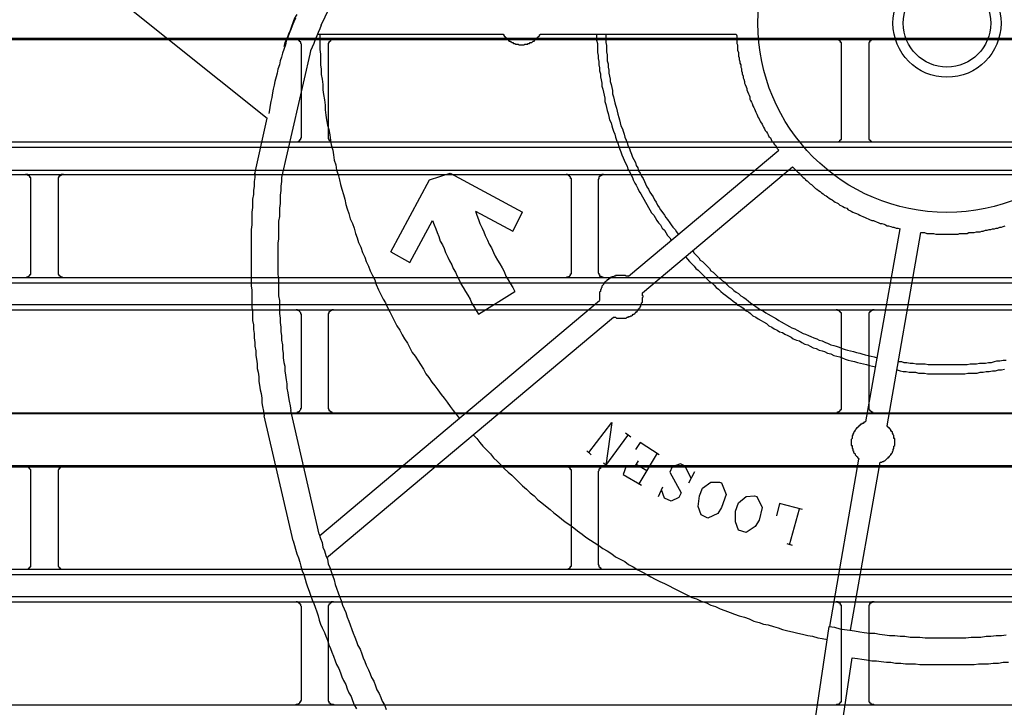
# Model space of a CAD drawing. Header units: millimetres. Extents: x 39871 to 53385, y 51832 to 57813.
# Tile 58 of 88: x 48523 to 48559, y 52730 to 52755. Entities that reach past the tile are written whole.
import ezdxf
from ezdxf import colors
from ezdxf.entities.mleader import LeaderData, LeaderLine
from ezdxf.math import Vec2, Vec3

# ---------------------------------------------------------------- set-up
doc = ezdxf.new("R2010")
doc.units = ezdxf.units.MM
doc.layers.add('AQUAREA', color=7, linetype='Continuous')
doc.layers.add('IS_KAN_OPIS', color=7, linetype='Continuous', lineweight=30)
doc.styles.add('ARIAL', font='ARIALN.TTF')

# ---------------------------------------------------------------- blocks, each defined once
blk = doc.blocks.new('SPLIT')
at = {"layer": 'AQUAREA'}
for points in [[(24440.675, -569.594), (24539.165, -648.203)], [(24544.135, -639.663), (24545.255, -637.283)], [(24541.755, -639.033), (24541.615, -639.383), (24541.475, -639.733), (24541.335, -640.083), (24541.195, -640.433), (24541.055, -640.783), (24540.915, -641.133), (24540.845, -641.483), (24540.705, -641.903), (24540.565, -642.253), (24540.495, -642.603), (24540.355, -642.953), (24540.285, -643.303), (24540.145, -643.723), (24540.075, -644.073), (24540.005, -644.423), (24539.865, -644.844), (24539.795, -645.194), (24539.725, -645.544), (24539.655, -645.894), (24539.585, -646.313), (24539.515, -646.663), (24539.445, -647.013), (24539.375, -647.433), (24539.305, -647.783)], [(24541.895, -638.683), (24541.685, -639.033), (24541.545, -639.383), (24541.405, -639.803), (24541.265, -640.153), (24541.125, -640.503), (24540.985, -640.923), (24540.775, -641.273), (24540.705, -641.623)], [(24544.135, -639.663), (24543.995, -640.013), (24543.855, -640.363), (24543.715, -640.644), (24543.575, -640.994), (24543.435, -641.344), (24543.295, -641.694), (24543.155, -642.044), (24543.085, -642.323)], [(24543.785, -640.503), (24560.795, -640.503)], [(24543.995, -640.503), (24543.995, -640.923), (24543.995, -641.413), (24543.995, -641.903), (24544.065, -642.323), (24544.065, -642.813), (24544.065, -643.303), (24544.135, -643.723), (24544.135, -644.213), (24544.205, -644.633), (24544.275, -645.123), (24544.275, -645.613), (24544.345, -646.033), (24544.415, -646.523), (24544.485, -647.013), (24544.485, -647.433), (24544.555, -647.923), (24544.625, -648.344), (24544.695, -648.833), (24544.835, -649.253), (24544.905, -649.744), (24544.975, -650.233), (24545.045, -650.653), (24545.185, -651.144), (24545.255, -651.563), (24545.325, -652.053), (24545.465, -652.473), (24545.535, -652.963), (24545.675, -653.383), (24545.815, -653.873), (24545.885, -654.294), (24546.025, -654.713), (24546.165, -655.203), (24546.305, -655.623), (24546.375, -656.113), (24546.515, -656.533), (24546.655, -656.953), (24546.795, -657.444), (24547.005, -657.863), (24547.145, -658.283), (24547.285, -658.773), (24547.425, -659.194), (24547.565, -659.613), (24547.775, -660.033), (24547.915, -660.523), (24548.125, -660.944), (24548.265, -661.363), (24548.475, -661.783), (24548.615, -662.203), (24548.825, -662.623), (24549.035, -663.044), (24549.175, -663.463), (24549.385, -663.953), (24549.595, -664.373), (24549.805, -664.794), (24550.015, -665.144), (24550.225, -665.563), (24550.435, -665.983), (24550.645, -666.403), (24550.855, -666.823), (24551.065, -667.244), (24551.345, -667.663), (24551.555, -668.083), (24551.765, -668.433), (24552.045, -668.853), (24552.255, -669.273), (24552.465, -669.694), (24552.745, -670.044), (24553.025, -670.463), (24553.235, -670.813), (24553.515, -671.233), (24553.725, -671.653), (24554.005, -672.003), (24554.285, -672.423), (24554.565, -672.773), (24554.845, -673.123), (24555.125, -673.544), (24555.405, -673.894), (24555.685, -674.244), (24555.965, -674.663), (24556.245, -675.013), (24556.525, -675.363), (24556.805, -675.713)], [(24560.795, -640.503), (24560.865, -640.503), (24560.865, -640.573), (24560.935, -640.644), (24560.935, -640.713), (24561.005, -640.713), (24561.005, -640.783), (24561.075, -640.783), (24561.075, -640.853), (24561.145, -640.853), (24561.145, -640.923), (24561.215, -640.923), (24561.215, -640.994), (24561.285, -640.994), (24561.285, -641.063), (24561.355, -641.063), (24561.355, -641.133), (24561.425, -641.133), (24561.495, -641.133), (24561.495, -641.203), (24561.565, -641.203), (24561.635, -641.273), (24561.705, -641.273), (24561.775, -641.344), (24561.845, -641.344), (24561.915, -641.344), (24561.985, -641.413), (24562.055, -641.413), (24562.125, -641.413), (24562.195, -641.413), (24562.265, -641.483), (24562.335, -641.483), (24562.405, -641.483), (24562.475, -641.483), (24562.545, -641.483), (24562.615, -641.483), (24562.685, -641.483), (24562.755, -641.483), (24562.825, -641.413), (24562.895, -641.413), (24562.965, -641.413), (24563.035, -641.413), (24563.105, -641.413), (24563.105, -641.344), (24563.175, -641.344), (24563.245, -641.344), (24563.315, -641.273), (24563.385, -641.273), (24563.455, -641.273), (24563.525, -641.203), (24563.595, -641.133), (24563.665, -641.133), (24563.735, -641.063), (24563.805, -640.994), (24563.875, -640.923), (24563.945, -640.853), (24564.015, -640.783), (24564.085, -640.713), (24564.155, -640.644), (24564.155, -640.573), (24564.225, -640.573), (24564.225, -640.503)], [(24564.225, -640.503), (24582.215, -640.503)], [(24569.405, -640.503), (24569.405, -640.783), (24569.405, -641.063), (24569.475, -641.344), (24569.475, -641.623), (24569.475, -641.903), (24569.475, -642.183), (24569.545, -642.463), (24569.545, -642.744), (24569.615, -643.023), (24569.615, -643.303), (24569.685, -643.583), (24569.685, -643.863), (24569.755, -644.144), (24569.755, -644.423), (24569.825, -644.703), (24569.895, -644.983), (24569.895, -645.263), (24569.965, -645.544), (24570.035, -645.823), (24570.105, -646.103), (24570.175, -646.383), (24570.175, -646.663), (24570.245, -646.944), (24570.315, -647.223), (24570.385, -647.503), (24570.455, -647.783), (24570.525, -648.063), (24570.595, -648.344), (24570.735, -648.623), (24570.805, -648.903), (24570.875, -649.113), (24570.945, -649.394), (24571.085, -649.673), (24571.155, -649.953), (24571.225, -650.233), (24571.365, -650.513), (24571.435, -650.794), (24571.505, -651.003), (24571.645, -651.283), (24571.715, -651.563), (24571.855, -651.844), (24571.925, -652.053), (24572.065, -652.333), (24572.205, -652.613), (24572.275, -652.894), (24572.415, -653.103), (24572.555, -653.383), (24572.695, -653.663), (24572.765, -653.873), (24572.905, -654.153), (24573.045, -654.363), (24573.185, -654.644), (24573.325, -654.923), (24573.465, -655.133), (24573.605, -655.413), (24573.745, -655.623), (24573.885, -655.903), (24574.025, -656.113), (24574.165, -656.394), (24574.305, -656.603), (24574.445, -656.883), (24574.655, -657.094), (24574.795, -657.303), (24574.935, -657.583), (24575.075, -657.794), (24575.285, -658.003), (24575.425, -658.283), (24575.635, -658.494), (24575.775, -658.703), (24575.915, -658.983), (24576.125, -659.194), (24576.265, -659.403)], [(24570.245, -640.503), (24570.245, -640.783), (24570.245, -641.063), (24570.245, -641.273), (24570.315, -641.553), (24570.315, -641.833), (24570.315, -642.113), (24570.385, -642.394), (24570.385, -642.673), (24570.385, -642.953), (24570.455, -643.233), (24570.455, -643.513), (24570.525, -643.794), (24570.525, -644.073), (24570.595, -644.353), (24570.665, -644.633), (24570.665, -644.844), (24570.735, -645.123), (24570.805, -645.403), (24570.875, -645.683), (24570.875, -645.963), (24570.945, -646.244), (24571.015, -646.523), (24571.085, -646.803), (24571.155, -647.013), (24571.225, -647.294), (24571.295, -647.573), (24571.365, -647.853), (24571.435, -648.133), (24571.505, -648.344), (24571.575, -648.623), (24571.645, -648.903), (24571.785, -649.183), (24571.855, -649.394), (24571.925, -649.673), (24571.995, -649.953), (24572.135, -650.233), (24572.205, -650.444), (24572.275, -650.723), (24572.415, -651.003), (24572.485, -651.213), (24572.625, -651.494), (24572.695, -651.773), (24572.835, -651.983), (24572.975, -652.263), (24573.045, -652.544), (24573.185, -652.753), (24573.255, -653.033), (24573.395, -653.244), (24573.535, -653.523), (24573.675, -653.733), (24573.815, -654.013), (24573.885, -654.223), (24574.025, -654.503), (24574.165, -654.713), (24574.305, -654.994), (24574.445, -655.203), (24574.585, -655.413), (24574.725, -655.694), (24574.865, -655.903), (24575.005, -656.183), (24575.145, -656.394), (24575.285, -656.603), (24575.495, -656.883), (24575.635, -657.094), (24575.775, -657.303), (24575.915, -657.513), (24576.125, -657.794), (24576.265, -658.003), (24576.405, -658.213), (24576.615, -658.423), (24576.755, -658.633), (24576.895, -658.844)], [(24582.215, -640.503), (24582.285, -640.644), (24582.285, -640.853), (24582.285, -640.994), (24582.285, -641.133), (24582.285, -641.344), (24582.355, -641.483), (24582.355, -641.694), (24582.355, -641.833), (24582.355, -641.973), (24582.425, -642.183), (24582.425, -642.323), (24582.425, -642.533), (24582.495, -642.673), (24582.495, -642.813), (24582.565, -643.023), (24582.565, -643.163), (24582.635, -643.303), (24582.635, -643.513), (24582.705, -643.653), (24582.705, -643.863), (24582.775, -644.003), (24582.775, -644.144), (24582.845, -644.353), (24582.845, -644.494), (24582.915, -644.633), (24582.985, -644.844), (24582.985, -644.983), (24583.055, -645.123), (24583.125, -645.333), (24583.195, -645.473), (24583.195, -645.613), (24583.265, -645.753), (24583.335, -645.963), (24583.405, -646.103), (24583.475, -646.244), (24583.475, -646.453), (24583.545, -646.594), (24583.615, -646.733), (24583.685, -646.873), (24583.755, -647.083), (24583.825, -647.223), (24583.895, -647.363), (24583.965, -647.503), (24584.035, -647.644), (24584.105, -647.853), (24584.175, -647.994), (24584.245, -648.133), (24584.315, -648.273), (24584.385, -648.413), (24584.455, -648.553), (24584.595, -648.763), (24584.665, -648.903), (24584.735, -649.044), (24584.805, -649.183), (24584.875, -649.323), (24585.015, -649.463), (24585.085, -649.603), (24585.155, -649.744), (24585.225, -649.883), (24585.365, -650.023), (24585.435, -650.163), (24585.505, -650.303), (24585.645, -650.444), (24585.715, -650.583), (24585.855, -650.723), (24585.925, -650.863), (24585.995, -651.003), (24586.135, -651.144)], [(24308.585, -640.853), (24877.685, -640.853)], [(24308.585, -640.994), (24877.685, -640.994)], [(24542.315, -641.483), (24542.315, -641.483), (24542.315, -641.413), (24542.245, -641.344), (24542.245, -641.273), (24542.245, -641.203), (24542.175, -641.203), (24542.175, -641.133), (24542.105, -641.133), (24542.105, -641.063), (24542.035, -641.063), (24541.965, -640.994), (24541.895, -640.994), (24541.825, -640.994)], [(24542.315, -649.883), (24542.315, -641.483)], [(24545.255, -640.994), (24545.255, -640.994), (24545.185, -640.994), (24545.115, -640.994), (24545.045, -640.994), (24545.045, -641.063), (24544.975, -641.063), (24544.975, -641.133), (24544.905, -641.133), (24544.905, -641.203), (24544.835, -641.203), (24544.835, -641.273), (24544.765, -641.344), (24544.765, -641.413), (24544.765, -641.483)], [(24544.765, -641.483), (24544.765, -649.883)], [(24591.875, -641.483), (24591.875, -641.483), (24591.875, -641.413), (24591.875, -641.344), (24591.875, -641.273), (24591.805, -641.273), (24591.805, -641.203), (24591.805, -641.133), (24591.735, -641.133), (24591.735, -641.063), (24591.665, -641.063), (24591.595, -641.063), (24591.595, -640.994), (24591.525, -640.994), (24591.455, -640.994), (24591.385, -640.994)], [(24591.875, -649.883), (24591.875, -641.483)], [(24594.885, -640.994), (24594.885, -640.994), (24594.815, -640.994), (24594.745, -640.994), (24594.675, -640.994), (24594.675, -641.063), (24594.605, -641.063), (24594.535, -641.063), (24594.535, -641.133), (24594.465, -641.133), (24594.465, -641.203), (24594.465, -641.273), (24594.395, -641.273), (24594.395, -641.344), (24594.395, -641.413), (24594.395, -641.483)], [(24594.395, -641.483), (24594.395, -649.883)], [(24543.085, -642.323), (24540.495, -653.663)], [(24538.045, -653.313), (24539.165, -648.203)], [(24308.585, -650.373), (24877.685, -650.373)], [(24541.825, -650.373), (24541.825, -650.373), (24541.895, -650.373), (24541.965, -650.373), (24542.035, -650.373), (24542.035, -650.303), (24542.105, -650.303), (24542.175, -650.233), (24542.175, -650.163), (24542.245, -650.163), (24542.245, -650.094), (24542.245, -650.023), (24542.315, -650.023), (24542.315, -649.953), (24542.315, -649.883)], [(24544.765, -649.883), (24544.765, -649.953), (24544.765, -650.023), (24544.765, -650.094), (24544.835, -650.094), (24544.835, -650.163), (24544.835, -650.233), (24544.905, -650.233), (24544.905, -650.303), (24544.975, -650.303), (24545.045, -650.373), (24545.115, -650.373), (24545.185, -650.373), (24545.255, -650.373)], [(24591.385, -650.373), (24591.385, -650.373), (24591.455, -650.373), (24591.525, -650.373), (24591.595, -650.373), (24591.665, -650.373), (24591.665, -650.303), (24591.735, -650.303), (24591.735, -650.233), (24591.805, -650.233), (24591.805, -650.163), (24591.875, -650.163), (24591.875, -650.094), (24591.875, -650.023), (24591.875, -649.953), (24591.875, -649.883)], [(24594.395, -649.883), (24594.395, -649.953), (24594.395, -650.023), (24594.395, -650.094), (24594.395, -650.163), (24594.465, -650.163), (24594.465, -650.233), (24594.535, -650.233), (24594.535, -650.303), (24594.605, -650.303), (24594.605, -650.373), (24594.675, -650.373), (24594.745, -650.373), (24594.815, -650.373), (24594.885, -650.373)], [(24308.585, -650.863), (24877.685, -650.863)], [(24572.345, -662.694), (24586.135, -651.144)], [(24308.585, -652.963), (24877.685, -652.963)], [(24308.585, -653.383), (24877.685, -653.383)], [(24517.465, -653.873), (24517.465, -653.873), (24517.465, -653.803), (24517.465, -653.733), (24517.465, -653.663), (24517.395, -653.663), (24517.395, -653.594), (24517.395, -653.523), (24517.325, -653.523), (24517.325, -653.453), (24517.255, -653.453), (24517.185, -653.453), (24517.185, -653.383), (24517.115, -653.383), (24517.045, -653.383), (24516.975, -653.383)], [(24520.475, -653.383), (24520.475, -653.383), (24520.405, -653.383), (24520.335, -653.383), (24520.265, -653.383), (24520.265, -653.453), (24520.195, -653.453), (24520.125, -653.523), (24520.055, -653.523), (24520.055, -653.594), (24520.055, -653.663), (24519.985, -653.663), (24519.985, -653.733), (24519.985, -653.803), (24519.985, -653.873)], [(24538.045, -653.173), (24538.045, -653.663)], [(24554.075, -653.873), (24555.965, -653.244)], [(24555.965, -653.244), (24562.615, -656.813)], [(24567.095, -653.873), (24567.095, -653.873), (24567.095, -653.803), (24567.095, -653.733), (24567.025, -653.733), (24567.025, -653.663), (24567.025, -653.594), (24566.955, -653.594), (24566.955, -653.523), (24566.885, -653.523), (24566.885, -653.453), (24566.815, -653.453), (24566.745, -653.383), (24566.675, -653.383), (24566.605, -653.383)], [(24570.035, -653.383), (24570.035, -653.383), (24569.965, -653.383), (24569.895, -653.383), (24569.895, -653.453), (24569.825, -653.453), (24569.755, -653.453), (24569.755, -653.523), (24569.685, -653.523), (24569.685, -653.594), (24569.615, -653.594), (24569.615, -653.663), (24569.615, -653.733), (24569.615, -653.803), (24569.545, -653.803), (24569.545, -653.873)], [(24573.605, -664.233), (24587.395, -652.683)], [(24587.395, -652.683), (24587.535, -652.823), (24587.605, -652.894), (24587.745, -653.033), (24587.885, -653.173), (24588.025, -653.244), (24588.095, -653.383), (24588.235, -653.523), (24588.375, -653.663), (24588.515, -653.733), (24588.585, -653.873), (24588.725, -653.944), (24588.865, -654.083), (24589.005, -654.223), (24589.145, -654.294), (24589.285, -654.433), (24589.355, -654.503), (24589.495, -654.644), (24589.635, -654.713), (24589.775, -654.853), (24589.915, -654.923), (24590.055, -655.063), (24590.195, -655.133), (24590.335, -655.273), (24590.475, -655.344), (24590.615, -655.413), (24590.755, -655.553), (24590.895, -655.623), (24591.035, -655.694), (24591.175, -655.833), (24591.315, -655.903), (24591.455, -655.973), (24591.595, -656.044), (24591.735, -656.183), (24591.875, -656.253), (24592.015, -656.323), (24592.155, -656.394), (24592.365, -656.463), (24592.505, -656.603), (24592.645, -656.673), (24592.785, -656.744), (24592.925, -656.813), (24593.065, -656.883), (24593.275, -656.953), (24593.415, -657.023), (24593.555, -657.094), (24593.695, -657.163), (24593.835, -657.233), (24594.045, -657.303), (24594.185, -657.373), (24594.325, -657.444), (24594.465, -657.513), (24594.675, -657.583), (24594.815, -657.583), (24594.955, -657.653), (24595.095, -657.723), (24595.305, -657.794), (24595.445, -657.863), (24595.585, -657.863), (24595.795, -657.933), (24595.935, -658.003), (24596.075, -658.073), (24596.215, -658.073), (24596.425, -658.144), (24596.565, -658.213), (24596.705, -658.213), (24596.915, -658.283), (24597.055, -658.283), (24597.265, -658.353)], [(24517.465, -662.344), (24517.465, -653.873)], [(24519.985, -653.873), (24519.985, -662.344)], [(24538.045, -653.663), (24537.975, -654.013), (24537.975, -654.433), (24537.905, -654.853), (24537.905, -655.203), (24537.835, -655.623), (24537.835, -656.044), (24537.835, -656.394), (24537.765, -656.813), (24537.765, -657.233), (24537.765, -657.583), (24537.765, -658.003), (24537.695, -658.423), (24537.695, -658.773), (24537.695, -659.194), (24537.695, -659.613), (24537.695, -660.033), (24537.695, -660.383), (24537.695, -660.803), (24537.695, -661.223), (24537.695, -661.573), (24537.695, -661.994), (24537.695, -662.413), (24537.695, -662.763), (24537.695, -663.183), (24537.695, -663.603), (24537.765, -663.953), (24537.765, -664.373), (24537.765, -664.794), (24537.765, -665.213), (24537.765, -665.563), (24537.835, -665.983), (24537.835, -666.403), (24537.835, -666.753), (24537.905, -667.173), (24537.905, -667.594), (24537.975, -667.944), (24537.975, -668.363), (24538.045, -668.783), (24538.045, -669.133), (24538.115, -669.553), (24538.115, -669.973), (24538.185, -670.323), (24538.255, -670.744), (24538.255, -671.163), (24538.325, -671.513), (24538.395, -671.933), (24538.395, -672.353), (24538.465, -672.703), (24538.535, -673.123), (24538.605, -673.473), (24538.675, -673.894), (24538.675, -674.313), (24538.745, -674.663), (24538.815, -675.083), (24538.885, -675.503)], [(24540.495, -653.663), (24540.495, -654.013), (24540.425, -654.433), (24540.425, -654.853), (24540.355, -655.273), (24540.355, -655.623), (24540.355, -656.044), (24540.285, -656.463), (24540.285, -656.883), (24540.285, -657.233), (24540.215, -657.653), (24540.215, -658.073), (24540.215, -658.494), (24540.215, -658.913), (24540.215, -659.263), (24540.145, -659.683), (24540.145, -660.103), (24540.145, -660.523), (24540.145, -660.873), (24540.145, -661.294), (24540.145, -661.713), (24540.145, -662.133), (24540.145, -662.553), (24540.215, -662.903), (24540.215, -663.323), (24540.215, -663.744), (24540.215, -664.163), (24540.215, -664.513), (24540.285, -664.933), (24540.285, -665.353), (24540.285, -665.773), (24540.285, -666.123), (24540.355, -666.544), (24540.355, -666.963), (24540.425, -667.383), (24540.425, -667.803), (24540.495, -668.153), (24540.495, -668.573), (24540.565, -668.994), (24540.565, -669.413), (24540.635, -669.763), (24540.635, -670.183), (24540.705, -670.603), (24540.775, -670.953), (24540.775, -671.373), (24540.845, -671.794), (24540.915, -672.213), (24540.985, -672.563), (24540.985, -672.983), (24541.055, -673.403), (24541.125, -673.823), (24541.195, -674.173), (24541.265, -674.594), (24541.335, -675.013)], [(24550.505, -660.453), (24554.075, -653.873)], [(24567.095, -662.344), (24567.095, -653.873)], [(24569.545, -653.873), (24569.545, -662.344)], [(24558.275, -656.744), (24561.705, -658.563)], [(24558.275, -656.744), (24558.415, -657.094), (24558.555, -657.513), (24558.695, -657.863), (24558.905, -658.283), (24559.045, -658.633), (24559.185, -658.983), (24559.395, -659.403), (24559.535, -659.753), (24559.745, -660.103), (24559.955, -660.523), (24560.095, -660.873), (24560.305, -661.223), (24560.515, -661.573), (24560.725, -661.923), (24560.935, -662.273), (24561.075, -662.694), (24561.285, -663.044), (24561.495, -663.394), (24561.705, -663.744), (24561.915, -664.094)], [(24561.705, -658.563), (24562.615, -656.813)], [(24599.155, -658.703), (24599.365, -658.703), (24599.505, -658.703), (24599.715, -658.773), (24599.855, -658.773), (24599.995, -658.773), (24600.205, -658.773), (24600.345, -658.773), (24600.555, -658.844), (24600.695, -658.844), (24600.905, -658.844), (24601.045, -658.844), (24601.185, -658.844), (24601.395, -658.844), (24601.535, -658.844), (24601.745, -658.844), (24601.885, -658.844), (24602.095, -658.844), (24602.235, -658.844), (24602.375, -658.844), (24602.585, -658.844), (24602.725, -658.773), (24602.935, -658.773), (24603.075, -658.773), (24603.215, -658.773), (24603.425, -658.773), (24603.565, -658.703), (24603.775, -658.703), (24603.915, -658.703), (24604.055, -658.703), (24604.265, -658.633), (24604.405, -658.633), (24604.615, -658.633), (24604.755, -658.563), (24604.895, -658.563), (24605.105, -658.494), (24605.245, -658.494), (24605.455, -658.423), (24605.595, -658.423), (24605.735, -658.353), (24605.945, -658.353), (24606.085, -658.283), (24606.225, -658.283), (24606.435, -658.213), (24606.575, -658.213), (24606.715, -658.144), (24606.925, -658.073)], [(24552.255, -661.433), (24554.355, -657.583)], [(24554.355, -657.583), (24554.495, -658.003), (24554.635, -658.353), (24554.775, -658.703), (24554.915, -659.053), (24555.055, -659.473), (24555.265, -659.823), (24555.405, -660.173), (24555.545, -660.523), (24555.755, -660.944), (24555.895, -661.294), (24556.105, -661.644), (24556.245, -661.994), (24556.455, -662.344), (24556.595, -662.694), (24556.805, -663.044), (24556.945, -663.394), (24557.155, -663.744), (24557.365, -664.094), (24557.575, -664.444), (24557.785, -664.794), (24557.925, -665.144), (24558.135, -665.494), (24558.345, -665.844), (24558.555, -666.194)], [(24594.115, -676.063), (24597.265, -658.353)], [(24596.075, -676.413), (24599.155, -658.703)], [(24550.505, -660.453), (24552.255, -661.433)], [(24578.225, -660.383), (24578.365, -660.594), (24578.575, -660.803), (24578.785, -661.013), (24578.925, -661.223), (24579.135, -661.363), (24579.345, -661.573), (24579.555, -661.783), (24579.765, -661.994), (24579.905, -662.203), (24580.115, -662.344), (24580.325, -662.553), (24580.535, -662.763), (24580.745, -662.903), (24580.955, -663.113), (24581.165, -663.253), (24581.375, -663.463), (24581.585, -663.673), (24581.795, -663.813), (24582.005, -664.023), (24582.215, -664.163), (24582.425, -664.303), (24582.635, -664.513), (24582.915, -664.653), (24583.125, -664.794), (24583.335, -665.003), (24583.545, -665.144), (24583.755, -665.283), (24584.035, -665.494), (24584.245, -665.633), (24584.455, -665.773), (24584.735, -665.913), (24584.945, -666.053), (24585.155, -666.194), (24585.435, -666.333), (24585.645, -666.473), (24585.925, -666.613), (24586.135, -666.753), (24586.345, -666.894), (24586.625, -667.033), (24586.835, -667.173), (24587.115, -667.313), (24587.325, -667.453), (24587.605, -667.523), (24587.815, -667.663), (24588.095, -667.803), (24588.375, -667.944), (24588.585, -668.013), (24588.865, -668.153), (24589.075, -668.223), (24589.355, -668.363), (24589.635, -668.433), (24589.845, -668.573), (24590.125, -668.644), (24590.405, -668.783), (24590.615, -668.853), (24590.895, -668.994), (24591.175, -669.063), (24591.385, -669.133), (24591.665, -669.203), (24591.945, -669.344), (24592.225, -669.413), (24592.435, -669.483), (24592.715, -669.553), (24592.995, -669.623), (24593.275, -669.694), (24593.555, -669.763), (24593.765, -669.833), (24594.045, -669.903), (24594.325, -669.973), (24594.605, -670.044), (24594.885, -670.113), (24595.165, -670.183)], [(24577.595, -660.944), (24577.735, -661.153), (24577.945, -661.363), (24578.155, -661.573), (24578.365, -661.783), (24578.505, -661.994), (24578.715, -662.133), (24578.925, -662.344), (24579.135, -662.553), (24579.345, -662.763), (24579.555, -662.973), (24579.765, -663.183), (24579.975, -663.323), (24580.185, -663.533), (24580.395, -663.744), (24580.605, -663.883), (24580.815, -664.094), (24581.025, -664.303), (24581.235, -664.444), (24581.515, -664.653), (24581.725, -664.794), (24581.935, -665.003), (24582.145, -665.144), (24582.355, -665.353), (24582.635, -665.494), (24582.845, -665.633), (24583.055, -665.844), (24583.335, -665.983), (24583.545, -666.123), (24583.755, -666.333), (24584.035, -666.473), (24584.245, -666.613), (24584.525, -666.753), (24584.735, -666.894), (24585.015, -667.033), (24585.225, -667.244), (24585.505, -667.383), (24585.715, -667.523), (24585.995, -667.663), (24586.205, -667.803), (24586.485, -667.873), (24586.695, -668.013), (24586.975, -668.153), (24587.255, -668.294), (24587.465, -668.433), (24587.745, -668.573), (24588.025, -668.644), (24588.235, -668.783), (24588.515, -668.923), (24588.795, -668.994), (24589.005, -669.133), (24589.285, -669.273), (24589.565, -669.344), (24589.845, -669.483), (24590.125, -669.553), (24590.335, -669.623), (24590.615, -669.763), (24590.895, -669.833), (24591.175, -669.973), (24591.455, -670.044), (24591.735, -670.113), (24591.945, -670.183), (24592.225, -670.323), (24592.505, -670.394), (24592.785, -670.463), (24593.065, -670.533), (24593.345, -670.603), (24593.625, -670.673), (24593.905, -670.744), (24594.185, -670.813), (24594.465, -670.883), (24594.745, -670.953), (24595.025, -671.023)], [(24516.975, -662.833), (24516.975, -662.833), (24517.045, -662.833), (24517.115, -662.833), (24517.115, -662.763), (24517.185, -662.763), (24517.255, -662.763), (24517.255, -662.694), (24517.325, -662.694), (24517.325, -662.623), (24517.395, -662.623), (24517.395, -662.553), (24517.465, -662.553), (24517.465, -662.483), (24517.465, -662.413), (24517.465, -662.344)], [(24519.985, -662.344), (24519.985, -662.344), (24519.985, -662.413), (24519.985, -662.483), (24519.985, -662.553), (24520.055, -662.553), (24520.055, -662.623), (24520.125, -662.623), (24520.125, -662.694), (24520.195, -662.694), (24520.195, -662.763), (24520.265, -662.763), (24520.335, -662.763), (24520.335, -662.833), (24520.405, -662.833), (24520.475, -662.833)], [(24566.605, -662.833), (24566.605, -662.833), (24566.675, -662.833), (24566.675, -662.763), (24566.745, -662.763), (24566.815, -662.763), (24566.885, -662.763), (24566.885, -662.694), (24566.955, -662.694), (24566.955, -662.623), (24567.025, -662.623), (24567.025, -662.553), (24567.025, -662.483), (24567.095, -662.483), (24567.095, -662.413), (24567.095, -662.344)], [(24569.545, -662.344), (24569.545, -662.344), (24569.545, -662.413), (24569.615, -662.413), (24569.615, -662.483), (24569.615, -662.553), (24569.685, -662.553), (24569.685, -662.623), (24569.685, -662.694), (24569.755, -662.694), (24569.825, -662.694), (24569.825, -662.763), (24569.895, -662.763), (24569.965, -662.763), (24569.965, -662.833), (24570.035, -662.833)], [(24308.585, -662.833), (24877.685, -662.833)], [(24308.585, -663.323), (24877.685, -663.323)], [(24572.345, -662.694), (24572.275, -662.694), (24572.205, -662.694), (24572.135, -662.694), (24572.065, -662.623), (24571.995, -662.623), (24571.925, -662.623), (24571.855, -662.623), (24571.785, -662.623), (24571.715, -662.623), (24571.645, -662.623), (24571.575, -662.623), (24571.505, -662.623), (24571.435, -662.623), (24571.365, -662.623), (24571.295, -662.623), (24571.225, -662.623), (24571.155, -662.623), (24571.155, -662.694), (24571.085, -662.694), (24571.015, -662.694), (24570.945, -662.763), (24570.875, -662.763), (24570.805, -662.763), (24570.735, -662.833), (24570.665, -662.833), (24570.595, -662.903), (24570.525, -662.973), (24570.455, -662.973), (24570.455, -663.044), (24570.385, -663.044), (24570.315, -663.113), (24570.245, -663.183), (24570.175, -663.253), (24570.105, -663.323), (24570.035, -663.394), (24570.035, -663.463), (24569.965, -663.533), (24569.895, -663.603), (24569.895, -663.673), (24569.895, -663.744), (24569.825, -663.813), (24569.825, -663.883), (24569.755, -663.953), (24569.755, -664.023), (24569.755, -664.094), (24569.685, -664.163), (24569.685, -664.233), (24569.685, -664.303), (24569.685, -664.373), (24569.685, -664.444), (24569.685, -664.513), (24569.685, -664.583), (24569.685, -664.653), (24569.685, -664.723), (24569.685, -664.794), (24569.685, -664.863), (24569.685, -664.933)], [(24558.555, -666.194), (24561.915, -664.094)], [(24570.945, -666.473), (24571.015, -666.473), (24571.085, -666.473), (24571.155, -666.473), (24571.225, -666.544), (24571.295, -666.544), (24571.365, -666.544), (24571.435, -666.544), (24571.505, -666.544), (24571.575, -666.544), (24571.645, -666.544), (24571.715, -666.544), (24571.785, -666.544), (24571.855, -666.544), (24571.925, -666.544), (24571.995, -666.544), (24572.065, -666.544), (24572.135, -666.544), (24572.205, -666.473), (24572.275, -666.473), (24572.345, -666.473), (24572.345, -666.403), (24572.415, -666.403), (24572.485, -666.403), (24572.555, -666.333), (24572.625, -666.333), (24572.695, -666.263), (24572.765, -666.194), (24572.835, -666.194), (24572.905, -666.123), (24572.975, -666.053), (24573.045, -665.983), (24573.115, -665.983), (24573.115, -665.913), (24573.185, -665.844), (24573.255, -665.773), (24573.255, -665.703), (24573.325, -665.703), (24573.325, -665.633), (24573.395, -665.563), (24573.395, -665.494), (24573.465, -665.494), (24573.465, -665.423), (24573.465, -665.353), (24573.535, -665.283), (24573.535, -665.213), (24573.535, -665.144), (24573.605, -665.073), (24573.605, -665.003), (24573.605, -664.933), (24573.605, -664.863), (24573.605, -664.794), (24573.605, -664.723), (24573.605, -664.653), (24573.675, -664.583), (24573.675, -664.513), (24573.605, -664.513), (24573.605, -664.444), (24573.605, -664.373), (24573.605, -664.303), (24573.605, -664.233)], [(24543.995, -686.494), (24569.685, -664.933)], [(24308.585, -665.283), (24877.685, -665.283)], [(24308.585, -665.773), (24877.685, -665.773)], [(24542.315, -666.263), (24542.315, -666.263), (24542.315, -666.194), (24542.245, -666.194), (24542.245, -666.123), (24542.245, -666.053), (24542.175, -665.983), (24542.175, -665.913), (24542.105, -665.913), (24542.105, -665.844), (24542.035, -665.844), (24541.965, -665.844), (24541.965, -665.773), (24541.895, -665.773), (24541.825, -665.773)], [(24545.255, -665.773), (24545.255, -665.773), (24545.185, -665.773), (24545.115, -665.773), (24545.115, -665.844), (24545.045, -665.844), (24544.975, -665.844), (24544.975, -665.913), (24544.905, -665.913), (24544.905, -665.983), (24544.835, -665.983), (24544.835, -666.053), (24544.835, -666.123), (24544.765, -666.123), (24544.765, -666.194), (24544.765, -666.263)], [(24591.875, -666.263), (24591.875, -666.263), (24591.875, -666.194), (24591.875, -666.123), (24591.875, -666.053), (24591.805, -666.053), (24591.805, -665.983), (24591.735, -665.983), (24591.735, -665.913), (24591.665, -665.913), (24591.665, -665.844), (24591.595, -665.844), (24591.525, -665.844), (24591.525, -665.773), (24591.455, -665.773), (24591.385, -665.773)], [(24594.885, -665.773), (24594.885, -665.773), (24594.815, -665.773), (24594.745, -665.773), (24594.745, -665.844), (24594.675, -665.844), (24594.605, -665.844), (24594.605, -665.913), (24594.535, -665.913), (24594.535, -665.983), (24594.465, -665.983), (24594.465, -666.053), (24594.395, -666.053), (24594.395, -666.123), (24594.395, -666.194), (24594.395, -666.263)], [(24542.315, -674.733), (24542.315, -666.263)], [(24544.625, -688.523), (24570.945, -666.473)], [(24544.765, -666.263), (24544.765, -674.733)], [(24591.875, -674.733), (24591.875, -666.263)], [(24594.395, -666.263), (24594.395, -674.733)], [(24596.985, -671.303), (24597.265, -671.373), (24597.545, -671.444), (24597.825, -671.444), (24598.105, -671.513), (24598.385, -671.513), (24598.665, -671.513), (24598.945, -671.583), (24599.225, -671.583), (24599.505, -671.583), (24599.785, -671.653), (24600.065, -671.653), (24600.345, -671.653), (24600.625, -671.653), (24600.905, -671.653), (24601.185, -671.653), (24601.465, -671.653), (24601.745, -671.653), (24602.025, -671.653), (24602.375, -671.653), (24602.655, -671.653), (24602.935, -671.653), (24603.215, -671.653), (24603.495, -671.583), (24603.775, -671.583), (24604.055, -671.583), (24604.335, -671.583), (24604.615, -671.513), (24604.895, -671.513), (24605.175, -671.444), (24605.455, -671.444), (24605.735, -671.373), (24606.015, -671.373), (24606.295, -671.303), (24606.575, -671.303), (24606.855, -671.233)], [(24597.125, -670.533), (24597.405, -670.533), (24597.615, -670.603), (24597.895, -670.603), (24598.175, -670.673), (24598.455, -670.673), (24598.735, -670.744), (24599.015, -670.744), (24599.295, -670.744), (24599.575, -670.744), (24599.855, -670.813), (24600.135, -670.813), (24600.415, -670.813), (24600.695, -670.813), (24600.975, -670.813), (24601.255, -670.813), (24601.535, -670.813), (24601.815, -670.813), (24602.025, -670.813), (24602.305, -670.813), (24602.585, -670.813), (24602.865, -670.813), (24603.145, -670.813), (24603.425, -670.813), (24603.705, -670.744), (24603.985, -670.744), (24604.265, -670.744), (24604.545, -670.673), (24604.825, -670.673), (24605.105, -670.673), (24605.385, -670.603), (24605.665, -670.603), (24605.945, -670.533), (24606.155, -670.463), (24606.435, -670.463), (24606.715, -670.394), (24606.995, -670.394)], [(24543.925, -686.353), (24541.335, -675.013)], [(24541.825, -675.223), (24541.825, -675.223), (24541.895, -675.223), (24541.965, -675.223), (24541.965, -675.153), (24542.035, -675.153), (24542.105, -675.153), (24542.105, -675.083), (24542.175, -675.083), (24542.175, -675.013), (24542.245, -674.944), (24542.245, -674.873), (24542.245, -674.803), (24542.315, -674.803), (24542.315, -674.733)], [(24544.765, -674.733), (24544.765, -674.733), (24544.765, -674.803), (24544.765, -674.873), (24544.835, -674.873), (24544.835, -674.944), (24544.835, -675.013), (24544.905, -675.013), (24544.905, -675.083), (24544.975, -675.083), (24544.975, -675.153), (24545.045, -675.153), (24545.115, -675.153), (24545.115, -675.223), (24545.185, -675.223), (24545.255, -675.223)], [(24591.385, -675.223), (24591.385, -675.223), (24591.455, -675.223), (24591.525, -675.223), (24591.525, -675.153), (24591.595, -675.153), (24591.665, -675.153), (24591.665, -675.083), (24591.735, -675.083), (24591.735, -675.013), (24591.805, -675.013), (24591.805, -674.944), (24591.875, -674.944), (24591.875, -674.873), (24591.875, -674.803), (24591.875, -674.733)], [(24594.395, -674.733), (24594.395, -674.733), (24594.395, -674.803), (24594.395, -674.873), (24594.395, -674.944), (24594.465, -674.944), (24594.465, -675.013), (24594.535, -675.013), (24594.535, -675.083), (24594.605, -675.083), (24594.605, -675.153), (24594.675, -675.153), (24594.745, -675.153), (24594.745, -675.223), (24594.815, -675.223), (24594.885, -675.223)], [(24308.585, -675.223), (24877.685, -675.223)], [(24308.585, -675.294), (24877.685, -675.294)], [(24541.545, -686.983), (24538.885, -675.503)], [(24568.705, -678.863), (24570.805, -676.133), (24570.245, -680.053), (24572.275, -677.323)], [(24594.115, -676.063), (24594.045, -676.063), (24593.975, -676.133), (24593.905, -676.133), (24593.905, -676.203), (24593.835, -676.203), (24593.765, -676.203), (24593.765, -676.273), (24593.695, -676.273), (24593.625, -676.273), (24593.625, -676.344), (24593.555, -676.344), (24593.555, -676.413), (24593.485, -676.413), (24593.485, -676.483), (24593.415, -676.483), (24593.415, -676.553), (24593.345, -676.553), (24593.345, -676.623), (24593.275, -676.623), (24593.275, -676.694), (24593.205, -676.694), (24593.205, -676.763), (24593.135, -676.833), (24593.065, -676.903), (24593.065, -676.973), (24592.995, -677.044), (24592.995, -677.113), (24592.925, -677.183), (24592.925, -677.253), (24592.925, -677.323), (24592.855, -677.323), (24592.855, -677.394), (24592.855, -677.463), (24592.855, -677.533), (24592.855, -677.603), (24592.785, -677.673), (24592.785, -677.744), (24592.785, -677.813), (24592.785, -677.883), (24592.785, -677.953), (24592.785, -678.023), (24592.785, -678.094), (24592.785, -678.163), (24592.785, -678.233), (24592.855, -678.233), (24592.855, -678.303), (24592.855, -678.373), (24592.855, -678.444), (24592.855, -678.513), (24592.925, -678.513), (24592.925, -678.583), (24592.925, -678.653), (24592.925, -678.723), (24592.995, -678.723), (24592.995, -678.794), (24592.995, -678.863), (24593.065, -678.933), (24593.135, -679.003), (24593.135, -679.073), (24593.205, -679.144), (24593.275, -679.213), (24593.345, -679.283), (24593.345, -679.353), (24593.415, -679.353), (24593.415, -679.423), (24593.485, -679.423), (24593.485, -679.494)], [(24595.445, -679.773), (24595.515, -679.773), (24595.585, -679.773), (24595.655, -679.703), (24595.725, -679.703), (24595.795, -679.633), (24595.865, -679.633), (24595.935, -679.563), (24596.005, -679.494), (24596.075, -679.423), (24596.145, -679.353), (24596.215, -679.353), (24596.215, -679.283), (24596.285, -679.283), (24596.285, -679.213), (24596.355, -679.144), (24596.425, -679.073), (24596.425, -679.003), (24596.495, -679.003), (24596.495, -678.933), (24596.565, -678.863), (24596.565, -678.794), (24596.635, -678.723), (24596.635, -678.653), (24596.635, -678.583), (24596.705, -678.513), (24596.705, -678.444), (24596.705, -678.373), (24596.705, -678.303), (24596.775, -678.233), (24596.775, -678.163), (24596.775, -678.094), (24596.775, -678.023), (24596.775, -677.953), (24596.775, -677.883), (24596.775, -677.813), (24596.775, -677.744), (24596.775, -677.673), (24596.775, -677.603), (24596.705, -677.603), (24596.705, -677.533), (24596.705, -677.463), (24596.705, -677.394), (24596.705, -677.323), (24596.635, -677.253), (24596.635, -677.183), (24596.565, -677.113), (24596.565, -677.044), (24596.565, -676.973), (24596.495, -676.973), (24596.495, -676.903), (24596.425, -676.903), (24596.425, -676.833), (24596.425, -676.763), (24596.355, -676.763), (24596.355, -676.694), (24596.285, -676.694), (24596.285, -676.623), (24596.215, -676.623), (24596.215, -676.553), (24596.145, -676.553), (24596.145, -676.483), (24596.075, -676.483), (24596.075, -676.413)], [(24558.065, -677.253), (24558.415, -677.603), (24558.695, -677.953), (24558.975, -678.303), (24559.325, -678.653), (24559.675, -679.003), (24559.955, -679.353), (24560.305, -679.703), (24560.585, -679.983), (24560.935, -680.333), (24561.285, -680.683), (24561.635, -680.963), (24561.985, -681.313), (24562.265, -681.594), (24562.615, -681.944), (24562.965, -682.223), (24563.315, -682.573), (24563.665, -682.853), (24564.015, -683.203), (24564.365, -683.483), (24564.715, -683.763), (24565.135, -684.113), (24565.485, -684.394), (24565.835, -684.673), (24566.185, -684.953), (24566.535, -685.233), (24566.955, -685.513), (24567.305, -685.794), (24567.655, -686.073), (24568.075, -686.353), (24568.425, -686.633), (24568.845, -686.913), (24569.195, -687.123), (24569.615, -687.403), (24569.965, -687.683), (24570.385, -687.894), (24570.805, -688.173), (24571.155, -688.453), (24571.575, -688.663), (24571.995, -688.873), (24572.345, -689.153), (24572.765, -689.363), (24573.185, -689.644), (24573.605, -689.853), (24574.025, -690.063), (24574.375, -690.273), (24574.795, -690.483), (24575.215, -690.694), (24575.635, -690.903), (24576.055, -691.113), (24576.475, -691.323), (24576.895, -691.533), (24577.315, -691.744), (24577.735, -691.953), (24578.155, -692.163), (24578.575, -692.303), (24578.995, -692.513), (24579.485, -692.653), (24579.905, -692.863), (24580.325, -693.003), (24580.745, -693.213), (24581.165, -693.353), (24581.655, -693.563), (24582.075, -693.703), (24582.495, -693.844), (24582.985, -693.983), (24583.405, -694.123), (24583.825, -694.333), (24584.315, -694.473), (24584.735, -694.613), (24585.155, -694.683), (24585.645, -694.823), (24586.065, -694.963), (24586.485, -695.103), (24586.975, -695.244), (24587.395, -695.313), (24587.885, -695.453), (24588.305, -695.523), (24588.795, -695.663), (24589.215, -695.733), (24589.705, -695.873), (24590.125, -695.944), (24590.615, -696.013)], [(24572.555, -677.463), (24572.065, -677.113)], [(24568.915, -679.073), (24568.495, -678.723)], [(24575.145, -679.073), (24573.395, -677.953), (24572.975, -678.583)], [(24572.905, -680.194), (24573.255, -679.633)], [(24573.325, -681.733), (24575.005, -678.933)], [(24590.825, -694.823), (24593.485, -679.494)], [(24308.585, -680.053), (24877.685, -680.053)], [(24308.585, -680.194), (24877.685, -680.194)], [(24517.465, -680.683), (24517.465, -680.683), (24517.465, -680.613), (24517.465, -680.544), (24517.465, -680.473), (24517.395, -680.403), (24517.395, -680.333), (24517.325, -680.333), (24517.325, -680.263), (24517.255, -680.263), (24517.185, -680.194), (24517.115, -680.194), (24517.045, -680.194), (24516.975, -680.194)], [(24520.475, -680.194), (24520.475, -680.194), (24520.405, -680.194), (24520.335, -680.194), (24520.265, -680.194), (24520.195, -680.263), (24520.125, -680.263), (24520.125, -680.333), (24520.055, -680.333), (24520.055, -680.403), (24520.055, -680.473), (24519.985, -680.473), (24519.985, -680.544), (24519.985, -680.613), (24519.985, -680.683)], [(24567.095, -680.683), (24567.095, -680.683), (24567.095, -680.613), (24567.095, -680.544), (24567.095, -680.473), (24567.025, -680.473), (24567.025, -680.403), (24567.025, -680.333), (24566.955, -680.333), (24566.955, -680.263), (24566.885, -680.263), (24566.815, -680.263), (24566.815, -680.194), (24566.745, -680.194), (24566.675, -680.194), (24566.605, -680.194)], [(24570.035, -680.194), (24570.035, -680.194), (24569.965, -680.194), (24569.895, -680.194), (24569.825, -680.194), (24569.825, -680.263), (24569.755, -680.263), (24569.755, -680.333), (24569.685, -680.333), (24569.685, -680.403), (24569.615, -680.403), (24569.615, -680.473), (24569.615, -680.544), (24569.545, -680.613), (24569.545, -680.683)], [(24570.385, -680.123), (24570.035, -679.844)], [(24572.135, -680.123), (24571.855, -680.894), (24573.535, -681.873)], [(24574.025, -680.544), (24573.045, -679.983)], [(24578.085, -681.244), (24577.525, -680.123), (24577.105, -679.913), (24576.335, -680.194), (24576.125, -680.683), (24577.175, -682.573), (24576.965, -682.994), (24576.265, -683.344), (24575.635, -683.063), (24575.355, -682.294)], [(24592.715, -695.173), (24595.445, -679.773)], [(24517.465, -689.083), (24517.465, -680.683)], [(24519.985, -680.683), (24519.985, -689.083)], [(24567.095, -689.083), (24567.095, -680.683)], [(24569.545, -680.683), (24569.545, -689.083)], [(24577.875, -681.663), (24578.435, -680.613)], [(24575.075, -682.923), (24575.495, -682.013)], [(24579.625, -684.883), (24578.995, -684.603), (24578.715, -683.833), (24578.855, -682.853), (24579.135, -682.153), (24579.905, -681.594), (24580.675, -681.594), (24580.885, -681.663), (24581.305, -682.713), (24580.885, -683.903), (24580.535, -684.463), (24579.625, -684.883)], [(24583.125, -686.213), (24582.425, -686.003), (24582.145, -685.233), (24582.145, -684.253), (24582.425, -683.483), (24583.125, -682.923), (24583.895, -682.853), (24584.105, -682.923), (24584.595, -683.903), (24584.315, -685.094), (24583.965, -685.653), (24583.125, -686.213)], [(24588.305, -684.113), (24586.205, -683.553), (24585.925, -684.673)], [(24587.115, -687.333), (24588.025, -684.044)], [(24543.925, -686.353), (24544.065, -686.773), (24544.205, -687.123), (24544.275, -687.544), (24544.415, -687.894), (24544.555, -688.313), (24544.695, -688.663), (24544.765, -689.083), (24544.905, -689.433), (24545.045, -689.783), (24545.185, -690.203), (24545.325, -690.553), (24545.395, -690.973), (24545.535, -691.323), (24545.675, -691.744), (24545.815, -692.094), (24545.955, -692.444), (24546.095, -692.863), (24546.235, -693.213), (24546.375, -693.563), (24546.515, -693.983), (24546.655, -694.333), (24546.795, -694.683), (24546.935, -695.103), (24547.075, -695.453), (24547.215, -695.803), (24547.355, -696.223), (24547.495, -696.573), (24547.705, -696.923), (24547.845, -697.344), (24547.985, -697.694), (24548.125, -698.044), (24548.265, -698.394), (24548.475, -698.813), (24548.615, -699.163), (24548.755, -699.513), (24548.965, -699.863), (24549.105, -700.283)], [(24541.545, -686.983), (24541.685, -687.403), (24541.755, -687.753), (24541.895, -688.173), (24542.035, -688.523), (24542.175, -688.944), (24542.245, -689.294), (24542.385, -689.713), (24542.525, -690.063), (24542.665, -690.483), (24542.735, -690.833), (24542.875, -691.183), (24543.015, -691.603), (24543.155, -691.953), (24543.295, -692.373), (24543.435, -692.723), (24543.575, -693.073), (24543.715, -693.494), (24543.855, -693.844), (24543.925, -694.263), (24544.065, -694.613), (24544.205, -694.963), (24544.415, -695.383), (24544.555, -695.733), (24544.695, -696.083), (24544.835, -696.503), (24544.975, -696.853), (24545.115, -697.203), (24545.255, -697.553), (24545.395, -697.973), (24545.535, -698.323), (24545.745, -698.673), (24545.885, -699.094), (24546.025, -699.444), (24546.165, -699.794), (24546.375, -700.144), (24546.515, -700.563), (24546.655, -700.913), (24546.865, -701.263)], [(24587.395, -687.403), (24586.905, -687.263)], [(24308.585, -689.573), (24877.685, -689.573)], [(24516.975, -689.573), (24516.975, -689.573), (24517.045, -689.573), (24517.115, -689.573), (24517.185, -689.573), (24517.255, -689.503), (24517.325, -689.503), (24517.325, -689.433), (24517.395, -689.433), (24517.395, -689.363), (24517.465, -689.363), (24517.465, -689.294), (24517.465, -689.223), (24517.465, -689.153), (24517.465, -689.083)], [(24519.985, -689.083), (24519.985, -689.083), (24519.985, -689.153), (24519.985, -689.223), (24519.985, -689.294), (24520.055, -689.363), (24520.055, -689.433), (24520.125, -689.433), (24520.125, -689.503), (24520.195, -689.503), (24520.265, -689.573), (24520.335, -689.573), (24520.405, -689.573), (24520.475, -689.573)], [(24566.605, -689.573), (24566.605, -689.573), (24566.675, -689.573), (24566.745, -689.573), (24566.815, -689.573), (24566.815, -689.503), (24566.885, -689.503), (24566.955, -689.503), (24566.955, -689.433), (24567.025, -689.433), (24567.025, -689.363), (24567.025, -689.294), (24567.095, -689.294), (24567.095, -689.223), (24567.095, -689.153), (24567.095, -689.083)], [(24569.545, -689.083), (24569.545, -689.083), (24569.545, -689.153), (24569.615, -689.223), (24569.615, -689.294), (24569.615, -689.363), (24569.685, -689.363), (24569.685, -689.433), (24569.755, -689.433), (24569.755, -689.503), (24569.825, -689.503), (24569.825, -689.573), (24569.895, -689.573), (24569.965, -689.573), (24570.035, -689.573)], [(24590.755, -694.823), (24591.245, -694.894), (24591.735, -695.033), (24592.155, -695.103), (24592.645, -695.173), (24593.065, -695.244), (24593.555, -695.313), (24593.975, -695.383), (24594.465, -695.453), (24594.955, -695.453), (24595.375, -695.523), (24595.865, -695.594), (24596.285, -695.663), (24596.775, -695.663), (24597.265, -695.733), (24597.685, -695.733), (24598.175, -695.803), (24598.665, -695.803), (24599.085, -695.803), (24599.575, -695.873), (24600.065, -695.873), (24600.485, -695.873), (24600.975, -695.873), (24601.465, -695.873), (24601.885, -695.873), (24602.375, -695.873), (24602.795, -695.873), (24603.285, -695.873), (24603.775, -695.803), (24604.195, -695.803), (24604.685, -695.803), (24605.175, -695.733), (24605.595, -695.733), (24606.085, -695.663), (24606.575, -695.663), (24606.995, -695.594)], [(24308.585, -690.063), (24877.685, -690.063)], [(24308.585, -692.094), (24877.685, -692.094)], [(24592.855, -697.694), (24593.345, -697.763), (24593.765, -697.833), (24594.185, -697.903), (24594.675, -697.973), (24595.095, -697.973), (24595.515, -698.044), (24596.005, -698.113), (24596.425, -698.113), (24596.845, -698.183), (24597.335, -698.183), (24597.755, -698.253), (24598.245, -698.253), (24598.665, -698.253), (24599.085, -698.323), (24599.575, -698.323), (24599.995, -698.323), (24600.485, -698.323), (24600.905, -698.323), (24601.325, -698.323), (24601.815, -698.323), (24602.235, -698.323), (24602.725, -698.323), (24603.145, -698.323), (24603.565, -698.323), (24604.055, -698.323), (24604.475, -698.253), (24604.965, -698.253), (24605.385, -698.253), (24605.805, -698.183), (24606.295, -698.183), (24606.715, -698.113), (24607.205, -698.113)], [(24308.585, -692.583), (24877.685, -692.583)], [(24542.315, -693.073), (24542.315, -693.073), (24542.315, -693.003), (24542.245, -692.933), (24542.245, -692.863), (24542.245, -692.794), (24542.175, -692.794), (24542.175, -692.723), (24542.105, -692.723), (24542.105, -692.653), (24542.035, -692.653), (24541.965, -692.583), (24541.895, -692.583), (24541.825, -692.583)], [(24542.315, -701.473), (24542.315, -693.073)], [(24545.255, -692.583), (24545.255, -692.583), (24545.185, -692.583), (24545.115, -692.583), (24545.045, -692.583), (24545.045, -692.653), (24544.975, -692.653), (24544.975, -692.723), (24544.905, -692.723), (24544.905, -692.794), (24544.835, -692.794), (24544.835, -692.863), (24544.765, -692.933), (24544.765, -693.003), (24544.765, -693.073)], [(24544.765, -693.073), (24544.765, -701.473)], [(24591.875, -693.073), (24591.875, -693.073), (24591.875, -693.003), (24591.875, -692.933), (24591.875, -692.863), (24591.805, -692.863), (24591.805, -692.794), (24591.805, -692.723), (24591.735, -692.723), (24591.735, -692.653), (24591.665, -692.653), (24591.595, -692.653), (24591.595, -692.583), (24591.525, -692.583), (24591.455, -692.583), (24591.385, -692.583)], [(24591.875, -701.473), (24591.875, -693.073)], [(24594.885, -692.583), (24594.885, -692.583), (24594.815, -692.583), (24594.745, -692.583), (24594.675, -692.583), (24594.675, -692.653), (24594.605, -692.653), (24594.535, -692.653), (24594.535, -692.723), (24594.465, -692.723), (24594.465, -692.794), (24594.465, -692.863), (24594.395, -692.863), (24594.395, -692.933), (24594.395, -693.003), (24594.395, -693.073)], [(24594.395, -693.073), (24594.395, -701.473)], [(24583.615, -742.633), (24590.755, -694.823)], [(24585.575, -746.344), (24592.855, -697.694)], [(24549.105, -700.283), (24549.245, -700.633), (24549.455, -700.983), (24549.595, -701.333), (24549.735, -701.683), (24549.945, -702.033), (24550.085, -702.453)], [(24546.865, -701.263), (24547.005, -701.613), (24547.145, -702.033), (24547.355, -702.383)], [(24308.585, -702.033), (24877.685, -702.033)], [(24541.825, -702.033), (24541.825, -702.033), (24541.825, -701.963), (24541.895, -701.963), (24541.965, -701.963), (24542.035, -701.963), (24542.035, -701.894), (24542.105, -701.894), (24542.175, -701.823), (24542.175, -701.753), (24542.245, -701.753), (24542.245, -701.683), (24542.245, -701.613), (24542.315, -701.613), (24542.315, -701.544), (24542.315, -701.473)], [(24544.765, -701.473), (24544.765, -701.544), (24544.765, -701.613), (24544.765, -701.683), (24544.835, -701.683), (24544.835, -701.753), (24544.835, -701.823), (24544.905, -701.823), (24544.905, -701.894), (24544.975, -701.894), (24545.045, -701.963), (24545.115, -701.963), (24545.185, -701.963), (24545.255, -701.963), (24545.255, -702.033)], [(24591.385, -702.033), (24591.385, -702.033), (24591.455, -701.963), (24591.525, -701.963), (24591.595, -701.963), (24591.665, -701.963), (24591.665, -701.894), (24591.735, -701.894), (24591.735, -701.823), (24591.805, -701.823), (24591.805, -701.753), (24591.875, -701.753), (24591.875, -701.683), (24591.875, -701.613), (24591.875, -701.544), (24591.875, -701.473)], [(24594.395, -701.473), (24594.395, -701.544), (24594.395, -701.613), (24594.395, -701.683), (24594.395, -701.753), (24594.465, -701.753), (24594.465, -701.823), (24594.535, -701.823), (24594.535, -701.894), (24594.605, -701.894), (24594.605, -701.963), (24594.675, -701.963), (24594.745, -701.963), (24594.815, -701.963), (24594.885, -702.033)]]:
    blk.add_lwpolyline(points, dxfattribs=at)
for points in [[(24849.6, -639.495), (24849.6, -502.51), (24738.553, -391.463), (24601.569, -391.463), (24464.585, -391.463), (24353.537, -502.51), (24353.537, -639.495), (24353.537, -776.479), (24464.585, -887.526), (24601.569, -887.526), (24738.553, -887.526), (24849.6, -776.479), (24849.6, -639.495)], [(24618.931, -639.495), (24618.931, -629.906), (24611.157, -622.133), (24601.569, -622.133), (24591.98, -622.133), (24584.207, -629.906), (24584.207, -639.495), (24584.207, -649.083), (24591.98, -656.857), (24601.569, -656.857), (24611.157, -656.857), (24618.931, -649.083), (24618.931, -639.495)], [(24606.529, -639.495), (24606.529, -636.755), (24604.309, -634.534), (24601.569, -634.534), (24598.829, -634.534), (24596.608, -636.755), (24596.608, -639.495), (24596.608, -642.234), (24598.829, -644.455), (24601.569, -644.455), (24604.309, -644.455), (24606.529, -642.234), (24606.529, -639.495)], [(24605.587, -639.495), (24605.587, -637.276), (24603.788, -635.477), (24601.569, -635.477), (24599.35, -635.477), (24597.55, -637.276), (24597.55, -639.495), (24597.55, -641.714), (24599.35, -643.513), (24601.569, -643.513), (24603.788, -643.513), (24605.587, -641.714), (24605.587, -639.495)]]:
    blk.add_open_spline(points, degree=3, knots=[0, 0, 0, 0, 1, 1, 1, 2, 2, 2, 3, 3, 3, 4, 4, 4, 4], dxfattribs=at)
blk = doc.blocks.new('_None')

msp = doc.modelspace()

# ---------------------------------------------------------------- block references
at = {"lineweight": 13, "xscale": 0.4, "yscale": 0.4, "zscale": 0.4}
msp.add_blockref('SPLIT', (38716.626, 53010.774), dxfattribs=at)

# ---------------------------------------------------------------- leaders
at = {"layer": 'IS_KAN_OPIS', "color": 212}
ml = msp.add_multileader_mtext('Standard', dxfattribs=at)
ml.set_content('\\pxql;{\\C256;Układ pompowy - \\A1;obieg ogrzewania\\Pgrzejnikowego 55/45%%DC; 35kPa; 11,3kW; 917,53kg/h\\P\\C1;Pompa  1~230V; 0,2kW}', color=212, style='ARIAL')
ml.set_leader_properties(color=212)
ml.set_arrow_properties(name='NONE')
ml.build(insert=Vec2(0, 0))
ml.multileader.update_dxf_attribs({"text_left_attachment_type": 6, "text_right_attachment_type": 6, "dogleg_length": 5, "arrow_head_size": 3})
ctx = ml.context
ctx.base_point, ctx.char_height, ctx.arrow_head_size, ctx.landing_gap_size, ctx.plane_origin = Vec3(45306.642, 52379.527), 30, 3, 1, Vec3(43632.71, 52295.388)
ctx.left_attachment, ctx.right_attachment = 6, 6
notes = []
notes.append((ctx, [(0, (1, 1, 0), (45301.642, 52379.527), (1, 0), 5, [(0, [(45125.376, 52771.048)], 0, [])])]))
ctx.mtext.insert, ctx.mtext.width, ctx.mtext.flow_direction = Vec3(45307.642, 52417.856), 8077.03979, 5
for ctx, leaders in notes:
    for number, flags, end, landing, length, lines in leaders:
        leader = LeaderData()
        leader.index, (leader.has_last_leader_line, leader.has_dogleg_vector, leader.attachment_direction) = number, flags
        leader.last_leader_point, leader.dogleg_vector, leader.dogleg_length = Vec3(end), Vec3(landing), length
        for number, points, colour, breaks in lines:
            line = LeaderLine()
            line.index, line.vertices, line.color, line.breaks = number, Vec3.list(points), colors.encode_raw_color(colour), breaks
            leader.lines.append(line)
        ctx.leaders.append(leader)

doc.saveas('drawing.dxf')
